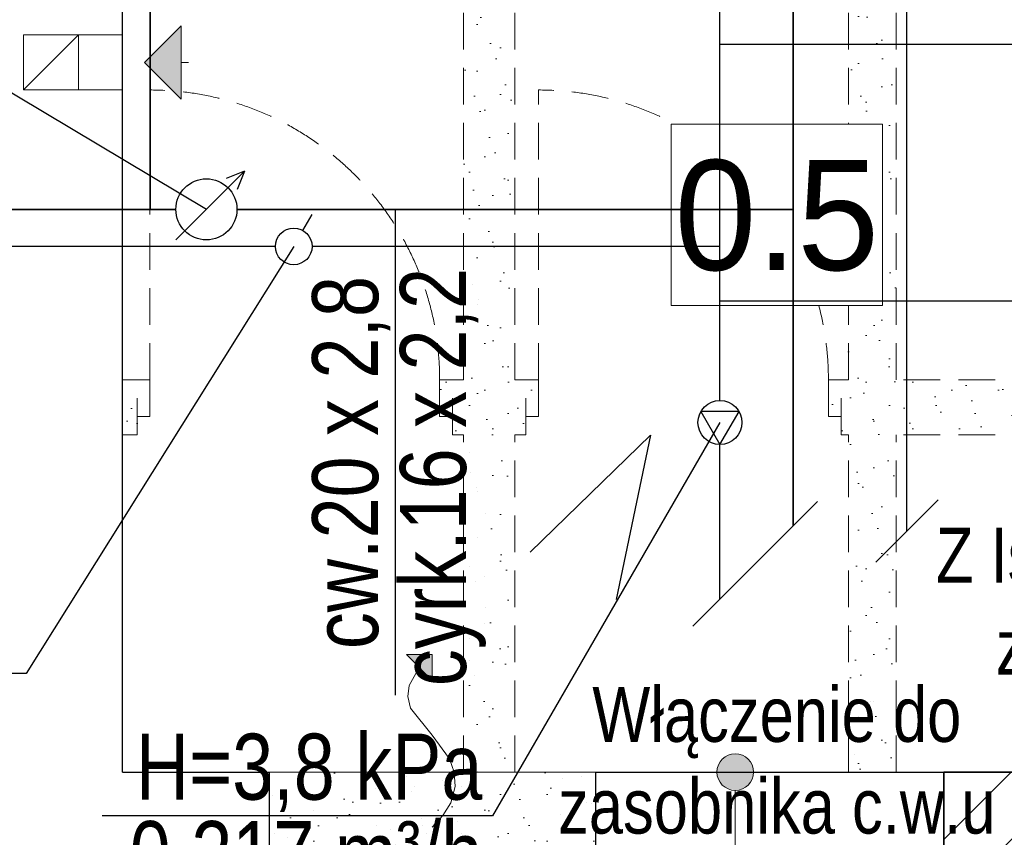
# Model space of a CAD drawing. Extents: x -438200 to -357500, y 15000 to 163871.
# Tile 23 of 148: x -419105 to -416420, y 23185 to 25414. Entities that reach past the tile are written whole.
import ezdxf
from ezdxf.lldxf.tags import DXFTag

# ---------------------------------------------------------------- set-up
doc = ezdxf.new("R2010")
doc.units = 0
doc.header["$MEASUREMENT"] = 0
doc.set_wipeout_variables(frame=1)
doc.linetypes.add('Krawędzie ukryte', pattern=[150, 100, -50])
doc.layers.get('0').update_dxf_attribs({"color": 252})
for name, color, linetype in [('#opisy', 7, 'Continuous'), ('#podkład', 252, 'Continuous'), ('A-Okna', 252, 'Continuous'), ('Arch opisy', 252, 'Continuous'), ('Arch zmurowania', 252, 'Continuous'), ('IS_Opisy_działek_Therm', 7, 'SOLID'), ('IS_Text_Armatury_Wodociag', 7, 'Continuous'), ('Istniejące kominy', 252, 'Continuous')]:
    doc.layers.add(name, color=color, linetype=linetype)
for name, color, linetype, lineweight in [('A-Okna_Nr_Pióra__9', 252, 'Continuous', 13), ('Arch opisy_Nr_Pióra__21', 252, 'Continuous', 9), ('Arch wyburzenia_Nr_Pióra__2', 252, 'Continuous', 13), ('Arch zmurowania_Nr_Pióra__21', 252, 'Continuous', 9), ('Arch zmurowania_Nr_Pióra__27', 252, 'Continuous', 35), ('INWENT OPISY_Nr_Pióra__21', 252, 'Continuous', 9), ('INWENT.ŚCIANY_Nr_Pióra__1', 252, 'Continuous', 25), ('INWENT.ŚCIANY_Nr_Pióra__2', 252, 'Continuous', 13), ('INWENT.ŚCIANY_Nr_Pióra__21', 252, 'Continuous', 9), ('Istniejące kominy_Nr_Pióra__21', 252, 'Continuous', 9)]:
    doc.layers.add(name, color=color, linetype=linetype, lineweight=lineweight)
for name, color, linetype, true_color in [('IS_Armatura_Wodociag', 7, 'SOLID', 0x000000), ('IS_Ciepła_woda', 1, 'DASHDOT', 0xff0000), ('IS_Cyrkulacja', 7, 'DASHWAVE', 0x800080), ('IS_Opisy_działek_Wodociag', 7, 'SOLID', 0x000000), ('IS_Zimna_woda', 5, 'SOLID', 0x0000ff)]:
    doc.layers.add(name, color=color, linetype=linetype, true_color=true_color)
doc.styles.add('GENERATED_STYLE_3', font='txt')
doc.styles.get("Standard").update_dxf_attribs({"font": 'arial.ttf', "width": 0.8, "bigfont": 'BIGFONT.SHX'})
doc.linetypes.add('CYRKULACJ1', pattern='A,2.5,-1.5,["~",Standard,S=1,R=0,X=-0.5,Y=-0.4],-1.5', length=5.5)
tags = doc.linetypes.add('DASHDOT', pattern=[20, 10, -5, 0, -5]).pattern_tags.tags
tags[10:11] = [DXFTag(74, 4), DXFTag(75, 0), DXFTag(340, '0'), DXFTag(46, 0.0), DXFTag(50, 0.0), DXFTag(44, 0.0), DXFTag(45, 0.0)]
tags[8:9] = [DXFTag(74, 4), DXFTag(75, 0), DXFTag(340, '0'), DXFTag(46, 0.0), DXFTag(50, 0.0), DXFTag(44, 0.0), DXFTag(45, 0.0)]
tags[6:7] = [DXFTag(74, 4), DXFTag(75, 0), DXFTag(340, '0'), DXFTag(46, 0.0), DXFTag(50, 0.0), DXFTag(44, 0.0), DXFTag(45, 0.0)]
tags[4:5] = [DXFTag(74, 4), DXFTag(75, 0), DXFTag(340, '0'), DXFTag(46, 0.0), DXFTag(50, 0.0), DXFTag(44, 0.0), DXFTag(45, 0.0)]
tags = doc.linetypes.add('DASHWAVE', pattern='A,10,-5,-20,[138,IS_LineDef.shx,S=2,R=0,X=-20,Y=0],-5', length=40).pattern_tags.tags
tags[16:17] = [DXFTag(74, 4), DXFTag(75, 0), DXFTag(340, '0'), DXFTag(46, 0.0), DXFTag(50, 0.0), DXFTag(44, 0.0), DXFTag(45, 0.0)]
tags[6:7] = [DXFTag(74, 4), DXFTag(75, 0), DXFTag(340, '0'), DXFTag(46, 0.0), DXFTag(50, 0.0), DXFTag(44, 0.0), DXFTag(45, 0.0)]
tags[4:5] = [DXFTag(74, 4), DXFTag(75, 0), DXFTag(340, '0'), DXFTag(46, 0.0), DXFTag(50, 0.0), DXFTag(44, 0.0), DXFTag(45, 0.0)]
tags = doc.linetypes.add('SOLID', pattern=[10, 10, 0]).pattern_tags.tags
tags[6:7] = [DXFTag(74, 4), DXFTag(75, 0), DXFTag(340, '0'), DXFTag(46, 0.0), DXFTag(50, 0.0), DXFTag(44, 0.0), DXFTag(45, 0.0)]
tags[4:5] = [DXFTag(74, 4), DXFTag(75, 0), DXFTag(340, '0'), DXFTag(46, 0.0), DXFTag(50, 0.0), DXFTag(44, 0.0), DXFTag(45, 0.0)]
pattern_1 = [(45, (0, 200), (-63.63961, 63.63961), [0, -60, 0, -90]), (110, (200, 200), (84.572336, 30.781813), [0, -44, 0, -76])]

# ---------------------------------------------------------------- blocks, each defined once
blk = doc.blocks.new('Ściana_8', base_point=(-416584.9, 23362.6))
at = {"layer": 'Arch zmurowania_Nr_Pióra__21', "linetype": 'Continuous'}
h = blk.add_hatch(dxfattribs=at)
h.set_pattern_fill('Common_Brick', color=256, style=0, pattern_type=2)
h.set_pattern_definition([(45, (0, 0), (-91.92388, 91.92388), [])])
h.paths.add_polyline_path([(-416584.9, 22912.6), (-415664.9, 22912.6), (-415664.9, 23362.6), (-416584.9, 23362.6)], flags=0)
at = {"layer": 'Arch zmurowania_Nr_Pióra__27', "linetype": 'Continuous'}
for p, q in [((-415664.9, 23362.6), (-416584.9, 23362.6)), ((-416584.9, 23362.6), (-416584.9, 22912.6)), ((-415664.9, 22912.6), (-415664.9, 23362.6)), ((-416584.9, 22912.6), (-415664.9, 22912.6))]:
    blk.add_line(p, q, dxfattribs=at)
blk = doc.blocks.new('Linia_10', base_point=(-418764.9, 25297.6))
at = {"layer": 'Istniejące kominy_Nr_Pióra__21', "linetype": 'Continuous'}
blk.add_hatch(color=256, dxfattribs=at).paths.add_polyline_path([(-418764.9, 25297.6), (-418664.9, 25397.6), (-418664.9, 25197.6)], flags=0)
for p, q in [((-418764.9, 25297.6), (-418664.9, 25397.6)), ((-418664.9, 25397.6), (-418664.9, 25197.6)), ((-418764.9, 25297.6), (-418664.9, 25197.6)), ((-418664.9, 25297.6), (-418644.9, 25297.6))]:
    blk.add_line(p, q, dxfattribs=at)
blk = doc.blocks.new('Krzywa_4', base_point=(-417979.9, 23212.6))
at = {"layer": 'A-Okna_Nr_Pióra__9', "linetype": 'Continuous'}
blk.add_hatch(color=256, dxfattribs=at).paths.add_polyline_path([(-417979.9, 23683.2), (-417980.4, 23612.5), (-418050.7, 23683.6)], flags=0)
for p, q in [((-417979.9, 23683.2), (-418050.7, 23683.6)), ((-417980.4, 23612.5), (-418050.7, 23683.6)), ((-417979.9, 23683.2), (-417980.4, 23612.5))]:
    blk.add_line(p, q, dxfattribs=at)
at = {"layer": 'A-Okna_Nr_Pióra__9', "linetype": 'Continuous', "flags": 128}
blk.add_lwpolyline([(-417979.9, 23212.6), (-417950.8, 23243.8), (-417929.5, 23278.8), (-417917.3, 23323.5), (-417919.9, 23362.2), (-417932.8, 23398.7), (-417979.9, 23463.2), (-418039.6, 23536.5), (-418046.7, 23568.5), (-418042.7, 23598.4), (-418015.5, 23648)], dxfattribs=at)
blk = doc.blocks.new('Linia_51', base_point=(-417153.8, 23362.6))
at = {"layer": 'Arch opisy_Nr_Pióra__21', "linetype": 'Continuous'}
for points in [[(-417103.8, 23362.6), (-417107.6, 23381.7), (-417118.4, 23398), (-417134.6, 23408.8), (-417153.8, 23412.6), (-417172.9, 23408.8), (-417189.1, 23398), (-417199.9, 23381.7), (-417203.8, 23362.6), (-417199.9, 23343.5), (-417189.1, 23327.3), (-417172.9, 23316.4), (-417153.8, 23312.6), (-417134.6, 23316.4), (-417118.4, 23327.3), (-417107.6, 23343.5)], [(-417103.8, 22732.6), (-417107.6, 22751.7), (-417118.4, 22768), (-417134.6, 22778.8), (-417153.8, 22782.6), (-417172.9, 22778.8), (-417189.1, 22768), (-417199.9, 22751.7), (-417203.8, 22732.6), (-417199.9, 22713.5), (-417189.1, 22697.3), (-417172.9, 22686.4), (-417153.8, 22682.6), (-417134.6, 22686.4), (-417118.4, 22697.3), (-417107.6, 22713.5)]]:
    blk.add_hatch(color=256, dxfattribs=at).paths.add_polyline_path(points, flags=0)
blk.add_line((-417153.8, 23312.6), (-417153.8, 22782.6), dxfattribs=at)
for centre in [(-417153.8, 23362.6), (-417153.8, 22732.6)]:
    blk.add_circle(centre, 50, dxfattribs=at)
blk = doc.blocks.new('parter')
at = {"layer": 'Arch wyburzenia_Nr_Pióra__2', "linetype": 'Continuous'}
h = blk.add_hatch(dxfattribs=at)
h.set_pattern_fill('Cut_Stone', color=252, style=0, pattern_type=2)
h.set_pattern_definition(pattern_1)
h.paths.add_polyline_path([(-417924.9, 26302.6), (-417959.9, 26302.6), (-417959.9, 26202.6), (-417924.9, 26202.6), (-417924.9, 26132.6), (-417894.9, 26132.6), (-417894.9, 24432.6), (-417924.9, 24432.6), (-417959.9, 24432.6), (-417959.9, 24332.6), (-417924.9, 24332.6), (-417924.9, 24282.6), (-417894.9, 24282.6), (-417894.9, 23362.6), (-417754.9, 23362.6), (-417754.9, 24282.6), (-417724.9, 24282.6), (-417724.9, 24332.6), (-417689.9, 24332.6), (-417689.9, 24432.6), (-417724.9, 24432.6), (-417754.9, 24432.6), (-417754.9, 26132.6), (-417724.9, 26132.6), (-417724.9, 26202.6), (-417689.9, 26202.6), (-417689.9, 26302.6), (-417724.9, 26302.6)], flags=0)
h = blk.add_hatch(dxfattribs=at)
h.set_pattern_fill('Cut_Stone', color=252, style=0, pattern_type=2)
h.set_pattern_definition(pattern_1)
h.paths.add_polyline_path([(-416864.9, 24432.6), (-416899.9, 24432.6), (-416899.9, 24332.6), (-416864.9, 24332.6), (-416864.9, 24282.6), (-416844.9, 24282.6), (-416844.9, 23362.6), (-416714.9, 23362.6), (-416714.9, 24282.6), (-416294.9, 24282.6), (-416294.9, 24332.6), (-416259.9, 24332.6), (-416259.9, 24432.6), (-416294.9, 24432.6), (-416714.9, 24432.6), (-416714.9, 26132.6), (-416844.9, 26132.6), (-416844.9, 24432.6)], flags=0)
h = blk.add_hatch(dxfattribs=at)
h.set_pattern_fill('Cut_Stone', color=252, style=0, pattern_type=2)
h.set_pattern_definition(pattern_1)
h.paths.add_polyline_path([(-418824.9, 24432.6), (-418824.9, 24282.6), (-418784.9, 24282.6), (-418784.9, 24332.6), (-418749.9, 24332.6), (-418749.9, 24432.6), (-418784.9, 24432.6)], flags=0)
h = blk.add_hatch(dxfattribs=at)
h.set_pattern_fill('Cut_Stone', color=252, style=0, pattern_type=2)
h.set_pattern_definition(pattern_1)
h.paths.add_polyline_path([(-418424.9, 23052.6), (-418399.9, 23052.6), (-418399.9, 22732.6), (-417979.9, 22732.6), (-417559.9, 22732.6), (-417559.9, 23052.6), (-417534.9, 23052.6), (-417534.9, 23362.6), (-417559.9, 23362.6), (-418399.9, 23362.6), (-418424.9, 23362.6)], flags=0)
at = {"color": 252}
for q in [(-417713.5, 23962.2), (-417478.2, 23833)]:
    blk.add_line((-417385.1, 24281.3), q, dxfattribs=at)
at = {"layer": 'INWENT.ŚCIANY_Nr_Pióra__1', "color": 252, "linetype": 'Continuous'}
for p, q in [((-418824.9, 24432.6), (-418824.9, 26302.6)), ((-418824.9, 23362.6), (-418824.9, 24432.6)), ((-418824.9, 23362.6), (-418424.9, 23362.6)), ((-418424.9, 23362.6), (-418424.9, 22912.6)), ((-417534.9, 23362.6), (-417534.9, 22912.6)), ((-417534.9, 23362.6), (-416714.9, 23362.6)), ((-416714.9, 23362.6), (-416584.9, 23362.6)), ((-416584.9, 23362.6), (-416584.9, 22912.6))]:
    blk.add_line(p, q, dxfattribs=at)
at = {"layer": 'INWENT.ŚCIANY_Nr_Pióra__2', "color": 252, "linetype": 'Krawędzie ukryte'}
for p, q in [((-417894.9, 24432.6), (-417894.9, 26132.6)), ((-417754.9, 24432.6), (-417754.9, 26132.6)), ((-416844.9, 24432.6), (-416844.9, 26132.6)), ((-416714.9, 24432.6), (-416714.9, 26132.6)), ((-418749.9, 24432.6), (-418749.9, 25222.6)), ((-417689.9, 24432.6), (-417689.9, 25222.6)), ((-418784.9, 24432.6), (-418824.9, 24432.6)), ((-418784.9, 24282.6), (-418784.9, 24432.6)), ((-418784.9, 24432.6), (-418749.9, 24432.6)), ((-418749.9, 24432.6), (-418749.9, 24332.6)), ((-417924.9, 24432.6), (-417959.9, 24432.6)), ((-417959.9, 24432.6), (-417959.9, 24332.6)), ((-417894.9, 24432.6), (-417924.9, 24432.6)), ((-417924.9, 24282.6), (-417924.9, 24432.6)), ((-417724.9, 24432.6), (-417754.9, 24432.6)), ((-417724.9, 24282.6), (-417724.9, 24432.6)), ((-417724.9, 24432.6), (-417689.9, 24432.6)), ((-417689.9, 24432.6), (-417689.9, 24332.6)), ((-416864.9, 24432.6), (-416899.9, 24432.6)), ((-416899.9, 24432.6), (-416899.9, 24332.6)), ((-416844.9, 24432.6), (-416864.9, 24432.6)), ((-416864.9, 24282.6), (-416864.9, 24432.6)), ((-416294.9, 24432.6), (-416714.9, 24432.6)), ((-418749.9, 24332.6), (-418784.9, 24332.6)), ((-417959.9, 24332.6), (-417924.9, 24332.6)), ((-417689.9, 24332.6), (-417724.9, 24332.6)), ((-416899.9, 24332.6), (-416864.9, 24332.6)), ((-418784.9, 24282.6), (-418824.9, 24282.6)), ((-417894.9, 24282.6), (-417924.9, 24282.6)), ((-417894.9, 23362.6), (-417894.9, 24282.6)), ((-417754.9, 23362.6), (-417754.9, 24282.6)), ((-417724.9, 24282.6), (-417754.9, 24282.6)), ((-416844.9, 24282.6), (-416864.9, 24282.6)), ((-416844.9, 23362.6), (-416844.9, 24282.6)), ((-416714.9, 23362.6), (-416714.9, 24282.6)), ((-416294.9, 24282.6), (-416714.9, 24282.6))]:
    blk.add_line(p, q, dxfattribs=at)
for centre in [(-418749.9, 24432.6), (-417689.9, 24432.6)]:
    blk.add_arc(centre, 790, 0, 90, dxfattribs=at)
at = {"layer": 'INWENT.ŚCIANY_Nr_Pióra__21', "color": 252, "linetype": 'Continuous'}
for p, q in [((-418424.9, 23362.6), (-417534.9, 23362.6)), ((-416584.9, 23362.6), (-415664.9, 23362.6))]:
    blk.add_line(p, q, dxfattribs=at)
at = {"layer": 'Istniejące kominy_Nr_Pióra__21', "color": 252, "linetype": 'Continuous'}
for p, q in [((-419094.9, 25222.6), (-419094.9, 25372.6)), ((-419094.9, 25372.6), (-418824.9, 25372.6)), ((-419094.9, 25222.6), (-418944.9, 25372.6)), ((-418944.9, 25372.6), (-418944.9, 25222.6)), ((-418824.9, 25222.6), (-419094.9, 25222.6))]:
    blk.add_line(p, q, dxfattribs=at)
at = {"layer": 'A-Okna', "color": 252, "linetype": 'Continuous', "lineweight": 13}
blk.add_blockref('Krzywa_4', (-417979.9, 23212.6), dxfattribs=at)
at = {"layer": 'Arch opisy', "color": 252, "linetype": 'Continuous'}
blk.add_blockref('Linia_51', (-417153.8, 23362.6), dxfattribs=at)
at = {"layer": 'Arch zmurowania', "color": 252}
blk.add_blockref('Ściana_8', (-416584.9, 23362.6), dxfattribs=at)
at = {"layer": 'Istniejące kominy', "color": 252, "linetype": 'Continuous'}
blk.add_blockref('Linia_10', (-418764.9, 25297.6), dxfattribs=at)
at = {"color": 252, "linetype": 'Continuous', "ltscale": 1671128.766474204}
blk.add_wipeout([(-417328.5, 25129.4), (-416752.5, 25129.4), (-416752.5, 24635.3), (-417328.5, 24635.3)], dxfattribs=at).dxf.layer = 'INWENT OPISY_Nr_Pióra__21'
at = {"layer": 'INWENT OPISY_Nr_Pióra__21', "color": 252, "linetype": 'Continuous', "flags": 128}
blk.add_lwpolyline([(-417328.5, 25129.4), (-416752.5, 25129.4), (-416752.5, 24635.3), (-417328.5, 24635.3)], close=True, dxfattribs=at)
at = {"layer": 'INWENT OPISY_Nr_Pióra__21', "color": 252, "linetype": 'Continuous', "insert": (-417040.5, 24727.3), "char_height": 300, "attachment_point": 8, "style": 'GENERATED_STYLE_3'}
blk.add_mtext('{0.5 }', dxfattribs=at)

msp = doc.modelspace()

# ---------------------------------------------------------------- block references
at = {"layer": '#podkład', "color": 3, "lineweight": 50}
msp.add_blockref('parter', (0, 0), dxfattribs=at)

# ---------------------------------------------------------------- next in the draw order: linework, layer by layer
at = {"color": 0, "lineweight": 20}
for points in [[(-416930, 24100), (-417269.4, 23760.6)], [(-416601, 24104.9), (-416770.7, 23935.2)]]:
    msp.add_lwpolyline(points, dxfattribs=at)
at = {"layer": 'IS_Armatura_Wodociag', "lineweight": 30, "ltscale": 10}
for p, q in [((-418679.1, 24813.6), (-418491.6, 25001.1)), ((-418491.6, 25001.1), (-418541.6, 24981.1)), ((-418491.6, 25001.1), (-418511.6, 24951.1)), ((-418332.7, 24839.3), (-418307.7, 24882.6)), ((-417143.5, 24345.8), (-417247.5, 24345.8)), ((-417247.5, 24345.8), (-417195.5, 24255.8)), ((-417195.5, 24255.8), (-417143.5, 24345.8))]:
    msp.add_line(p, q, dxfattribs=at)
for centre, major_axis in [((-418595.8, 24897), (83.3, 0)), ((-418357.7, 24796), (50, 0)), ((-417195.5, 24315.8), (60, 0))]:
    msp.add_ellipse(centre, major_axis=major_axis, ratio=1, dxfattribs=at)
at = {"layer": 'IS_Ciepła_woda', "color": 1, "lineweight": 35, "ltscale": 10}
for p, q in [((-418749, 24897), (-418749, 26325)), ((-416995.5, 25899.8), (-416995.5, 24897)), ((-419134.3, 24897), (-418749, 24897)), ((-418679.1, 24897), (-418749, 24897)), ((-416995.5, 24897), (-418512.4, 24897)), ((-416995.5, 24034.5), (-416995.5, 24897))]:
    msp.add_line(p, q, dxfattribs=at)
at = {"layer": 'IS_Cyrkulacja', "color": 6, "linetype": 'CYRKULACJ1', "lineweight": 30, "ltscale": 100}
for p, q in [((-417195.5, 24796), (-417195.5, 25999.8)), ((-418407.7, 24796), (-419460, 24796)), ((-417195.5, 24796), (-418307.7, 24796)), ((-417195.5, 24375.8), (-417195.5, 24796)), ((-417195.5, 23834.5), (-417195.5, 24255.8))]:
    msp.add_line(p, q, dxfattribs=at)
at = {"layer": 'IS_Opisy_działek_Wodociag', "ltscale": 10}
msp.add_line((-418079.9, 23572), (-418079.9, 24897), dxfattribs=at)
for points in [[(-418595.8, 24897), (-419780.2, 25605.2), (-421379.9, 25605.2)], [(-417195.5, 25347.9), (-415177.2, 25347.9)], [(-418357.7, 24796), (-419087.7, 23631.1), (-420207.7, 23631.1)], [(-417195.5, 24647.9), (-415177.2, 24647.9)], [(-417195.5, 24315.8), (-417816.2, 23243.4), (-418879.7, 23243.4)]]:
    msp.add_lwpolyline(points, dxfattribs=at)
at = {"layer": 'IS_Zimna_woda', "color": 4, "lineweight": 30, "ltscale": 10}
msp.add_line((-416685.8, 24020.1), (-416685.8, 26348.6), dxfattribs=at)

# ---------------------------------------------------------------- next in the draw order: texts
at = {"layer": '#opisy', "char_height": 150, "width": 1363.797, "attachment_point": 1}
for s, insert in [('\\pxqc;Z Istniejącej inst. zimnej wody', (-416664.5, 24028.6)), ('\\pxqc;Włączenie do zasobnika c.w.u', (-417722.5, 23594.9))]:
    msp.add_mtext(s, dxfattribs=dict(at, insert=insert))
at = {"layer": 'IS_Opisy_działek_Therm', "color": 3, "lineweight": 50, "ltscale": 10, "char_height": 180, "rotation": 90}
for insert, attachment_point in [((-416436.4, 25069.4), 9), ((-416436.4, 25069.4), 9), ((-419044, 23611.7), 9), ((-418986.4, 23611.7), 3), ((-417852.5, 23275.2), 9), ((-417794.9, 23275.2), 3)]:
    msp.add_mtext('\\fArial|b0|i0;', dxfattribs=dict(at, insert=insert, attachment_point=attachment_point))
at = {"layer": 'IS_Opisy_działek_Therm', "color": 3, "lineweight": 50, "ltscale": 10, "char_height": 180}
for insert, attachment_point in [((-416668.8, 24715.2), 7), ((-416738.8, 24672), 1), ((-416728.8, 24640.2), 7), ((-416728.8, 24640.2), 7), ((-417542.8, 24369.4), 7), ((-417542.8, 24326.2), 1), ((-417602.8, 24294.4), 7), ((-417602.8, 24294.4), 7)]:
    msp.add_mtext('\\fArial|b0|i0;', dxfattribs=dict(at, insert=insert, attachment_point=attachment_point))
at = {"layer": 'IS_Opisy_działek_Wodociag', "color": 3, "lineweight": 50, "ltscale": 10, "char_height": 180, "rotation": 90}
for insert, attachment_point in [((-417419.1, 25371), 7), ((-417419.1, 25371), 7), ((-417696.9, 25017), 1), ((-417696.9, 25017), 1), ((-417436.5, 24916), 1), ((-417436.5, 24916), 1)]:
    msp.add_mtext('\\fArial|b0|i0;', dxfattribs=dict(at, insert=insert, attachment_point=attachment_point))
at = {"layer": 'IS_Opisy_działek_Wodociag', "color": 3, "lineweight": 50, "ltscale": 10, "char_height": 180}
for insert, attachment_point in [((-416875.5, 25365.3), 1), ((-416875.5, 25365.3), 1), ((-416470.5, 25333.5), 7), ((-416470.5, 25333.5), 7), ((-416634.5, 24901.7), 1), ((-416634.5, 24901.7), 1), ((-416869.9, 24504.3), 1), ((-416869.9, 24504.3), 1), ((-416464.9, 24472.5), 7), ((-416464.9, 24472.5), 7), ((-416604.9, 24171.6), 7), ((-417069.9, 24128.4), 1), ((-417069.9, 24128.4), 1), ((-416664.9, 24096.6), 7), ((-416664.9, 24096.6), 7)]:
    msp.add_mtext('\\fArial|b0|i0;', dxfattribs=dict(at, insert=insert, attachment_point=attachment_point))
at = {"layer": 'IS_Opisy_działek_Wodociag', "ltscale": 10, "char_height": 180, "attachment_point": 7, "rotation": 90}
for s, insert in [('\\fArial|b0|i0;cyrk.16 x 2,2', (-417833.7, 23597)), ('\\fArial|b0|i0;cw.20 x 2,8', (-418094.1, 23697.9))]:
    msp.add_mtext(s, dxfattribs=dict(at, insert=insert))
at = {"layer": 'IS_Text_Armatury_Wodociag', "color": 18, "linetype": 'SOLID', "lineweight": 50, "ltscale": 10, "true_color": 0x000000, "insert": (-417295.5, 24417.4), "char_height": 180, "attachment_point": 9}
msp.add_mtext('\\fArial|b0|i0;', dxfattribs=at)
at = {"layer": 'IS_Text_Armatury_Wodociag', "linetype": 'SOLID', "ltscale": 10, "char_height": 180, "attachment_point": 9}
for s, insert in [('\\fArial|b0|i0;H=3,8 kPa', (-417843.4, 23253.8)), ('\\fArial|b0|i0;0,217 m³/h', (-417843.4, 23015.4))]:
    msp.add_mtext(s, dxfattribs=dict(at, insert=insert))

doc.saveas('drawing.dxf')
